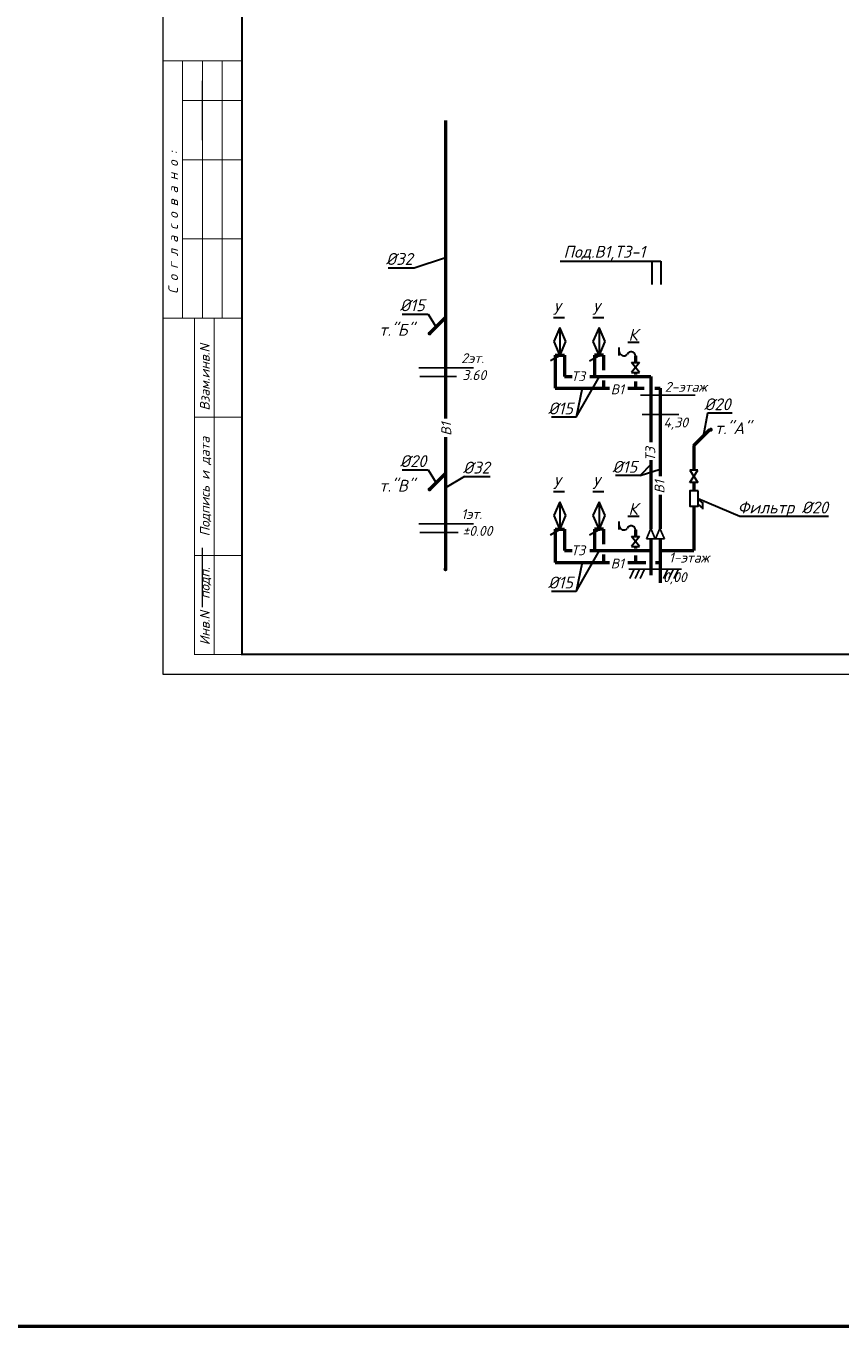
# Model space of a CAD drawing. Extents: x -4445 to 1909585, y 1860 to 289234.
# Tile 84 of 110: x 579954 to 600552, y 169339 to 202197. Entities that reach past the tile are written whole.
import ezdxf

# ---------------------------------------------------------------- set-up
doc = ezdxf.new("R2010")
doc.units = 0
doc.header["$LTSCALE"] = 0.5
doc.header["$MEASUREMENT"] = 0
doc.layers.get('0').update_dxf_attribs({"linetype": 'CONTINUOUS', "lineweight": 18})
doc.layers.add('ВК', color=7, linetype='CONTINUOUS', lineweight=25)
doc.styles.add('GOST', font='isocpeur.ttf')
doc.styles.add('Isocpeur', font='isocpeui.ttf', dxfattribs={"height": 250})
doc.styles.add('Констр', font='isocpeui.ttf')

# ---------------------------------------------------------------- blocks, each defined once
blk = doc.blocks.new('штамп 01')
at = {"const_width": 0.25}
for points in [[(4313.05, 770.95), (4293.05, 770.95), (4293.05, 835.95), (4313.05, 835.95)], [(4298.05, 770.95), (4298.05, 835.95)], [(4303.05, 770.95), (4303.05, 835.95)], [(4308.05, 770.95), (4308.05, 835.95)], [(4313.05, 825.95), (4298.05, 825.95)], [(4313.05, 810.95), (4298.05, 810.95)], [(4313.05, 790.95), (4298.05, 790.95)], [(4313.05, 685.95), (4301.05, 685.95), (4301.05, 770.95)], [(4306.05, 685.95), (4306.05, 770.95)], [(4313.05, 745.95), (4301.05, 745.95)], [(4313.05, 710.95), (4301.05, 710.95)], [(4313.05, 685.95), (4301.05, 685.95)]]:
    blk.add_lwpolyline(points, dxfattribs=at)
at = {"style": 'Констр'}
for s, height, p in [('С о г л а с о в а н о :', 2.4501, (4296.9, 777.09)), ('Взам.инв.N', 2.45, (4304.9, 747.59)), ('Подпись и дата', 2.4501, (4304.9, 715.79)), ('Инв.N  подп.', 2.4501, (4304.9, 688.29))]:
    blk.add_text(s, height=height, rotation=90, dxfattribs=at).set_placement(p)

msp = doc.modelspace()

# ---------------------------------------------------------------- linework, layer by layer
at = {"ltscale": 10}
for p, q in [((584403.606, 200807.867), (584403.606, 199308.831)), ((584403.606, 189007.867), (584403.606, 187508.831))]:
    msp.add_line(p, q, dxfattribs=at)
at = {"linetype": 'ByBlock', "lineweight": 20, "ltscale": 10}
msp.add_lwpolyline([(583410.935, 185814.276), (642810.935, 185814.276), (642810.935, 227814.276), (583410.935, 227814.276)], close=True, dxfattribs=at)
msp.add_lwpolyline([(583410.935, 185814.276), (642810.935, 185814.276), (642810.935, 227814.276), (583410.935, 227814.276)], close=True, dxfattribs=at)
at = {"ltscale": 10, "const_width": 50}
msp.add_lwpolyline([(585410.935, 186314.276), (642310.935, 186314.276), (642310.935, 227314.276), (585410.935, 227314.276)], close=True, dxfattribs=at)
msp.add_lwpolyline([(585410.935, 186314.276), (642310.935, 186314.276), (642310.935, 227314.276), (585410.935, 227314.276)], close=True, dxfattribs=at)
at = {"layer": 'ВК', "color": 5, "lineweight": 50}
for p, q in [((590555.399, 199811.018), (590555.399, 192277.978)), ((590154.294, 194425.346), (590555.399, 194826.451)), ((593329.087, 193877.329), (593329.087, 193040.167)), ((594553.006, 193877.329), (594553.006, 193498.579)), ((595358.543, 193860.598), (595358.543, 193693.406)), ((594553.006, 193240.991), (594553.006, 193040.167)), ((595358.543, 193443.406), (595358.543, 193389.359)), ((595358.543, 193215.454), (595358.543, 193040.167)), ((593329.087, 193040.167), (594697.687, 193040.167)), ((595167.573, 193040.167), (595580.876, 193040.167)), ((595849.145, 193040.167), (595977.134, 193040.167)), ((595977.134, 193040.167), (595977.134, 190816.213)), ((596835.296, 191593.612), (597236.4, 191994.717)), ((590555.399, 191808.092), (590555.399, 188492.51)), ((596835.296, 191593.612), (596835.296, 190969.159)), ((590154.294, 190485.725), (590555.399, 190886.83)), ((596835.296, 190659.774), (596835.296, 190447.769)), ((595977.134, 190346.327), (595977.134, 189489.455)), ((596835.296, 190059.315), (596835.296, 189921.426)), ((596835.296, 190059.315), (596835.296, 188937.365)), ((593329.087, 189476.497), (593329.087, 188639.334)), ((594553.006, 189476.497), (594553.006, 189097.747)), ((595358.543, 189459.766), (595358.543, 189292.573)), ((595358.543, 189042.573), (595358.543, 188988.526)), ((595977.134, 189231.519), (595977.134, 188126.965)), ((595977.134, 188937.365), (596835.296, 188937.365)), ((593329.087, 188639.334), (594697.687, 188639.334)), ((594553.006, 188840.158), (594553.006, 188639.334)), ((595167.573, 188639.334), (595623.253, 188639.334)), ((595358.543, 188814.622), (595358.543, 188639.334)), ((595860.147, 188639.334), (595977.134, 188639.334)), ((595874.3, 188639.334), (595977.134, 188639.334))]:
    msp.add_line(p, q, dxfattribs=at)
at = {"layer": 'ВК', "color": 0, "lineweight": 30, "ltscale": 50}
for p, q in [((589761.306, 196086.943), (590555.399, 196346.236)), ((593452.969, 196256.961), (595995.285, 196256.961)), ((595767.68, 196256.961), (595767.68, 195665.952)), ((595995.285, 196256.961), (595995.285, 195665.952)), ((589105.979, 196086.943), (589761.306, 196086.943)), ((589458.396, 194916.222), (590113.724, 194916.222)), ((590113.724, 194916.222), (590316.579, 194587.631)), ((593283.611, 194831.471), (593567.618, 194831.471)), ((594276.525, 194831.471), (594560.532, 194831.471)), ((595450.647, 194197.271), (595166.64, 194197.271)), ((593855.187, 192308.258), (594445.787, 193340.167)), ((594013.387, 193040.167), (593855.187, 192308.258)), ((593855.187, 192308.258), (593233.468, 192308.258)), ((597176.881, 192413.371), (597064.424, 191822.74)), ((597798.6, 192413.371), (597176.881, 192413.371)), ((589458.396, 190976.601), (590113.724, 190976.601)), ((590113.724, 190976.601), (590316.579, 190648.01)), ((595746.129, 191117.014), (595478.356, 190831.915)), ((595478.356, 190831.915), (595977.134, 190993.341)), ((591033.487, 190812.565), (590555.399, 190522.787)), ((591033.487, 190812.565), (591688.814, 190812.565)), ((595478.356, 190831.915), (594856.637, 190831.915)), ((593283.611, 190430.638), (593567.618, 190430.638)), ((594276.525, 190430.638), (594560.532, 190430.638)), ((596937.8, 190253.542), (597993.873, 189809.27)), ((595450.647, 189796.438), (595166.64, 189796.438)), ((597993.873, 189809.27), (600231.962, 189809.27)), ((593855.187, 187907.425), (594445.787, 188939.334)), ((594013.387, 188639.334), (593855.187, 187907.425)), ((593855.187, 187907.425), (593233.468, 187907.425))]:
    msp.add_line(p, q, dxfattribs=at)
at = {"layer": 'ВК', "color": 5, "lineweight": 30}
for p, q in [((593443.705, 194574.262), (593290.139, 194222.119)), ((593595.779, 194222.37), (593443.705, 194574.262)), ((593595.779, 194222.37), (593443.705, 194574.262)), ((593444.841, 194571.633), (593444.841, 193857.873)), ((594436.619, 194574.262), (594283.053, 194222.119)), ((594588.693, 194222.37), (594436.619, 194574.262)), ((594588.693, 194222.37), (594436.619, 194574.262)), ((594437.755, 194571.633), (594437.755, 193857.873)), ((593290.139, 194222.119), (593443.705, 193864.809)), ((593443.705, 193864.809), (593595.779, 194222.37)), ((594283.053, 194222.119), (594436.619, 193864.809)), ((594436.619, 193864.809), (594588.693, 194222.37)), ((593211.72, 193739.204), (593455.045, 193877.329)), ((594198.62, 193733.533), (594441.944, 193871.658)), ((594945.703, 193871.261), (594945.703, 194071.261)), ((595258.543, 193693.406), (595458.543, 193693.406)), ((595458.543, 193443.406), (595258.543, 193693.406)), ((595458.543, 193693.406), (595258.543, 193443.406)), ((595258.543, 193443.406), (595458.543, 193443.406)), ((596935.296, 190969.159), (596735.296, 190969.159)), ((596735.296, 190659.774), (596936.319, 190969.159)), ((596735.296, 190969.159), (596935.296, 190659.774)), ((596935.296, 190659.774), (596735.296, 190659.774)), ((593443.705, 190173.43), (593290.139, 189821.286)), ((593595.779, 189821.538), (593443.705, 190173.43)), ((593595.779, 189821.538), (593443.705, 190173.43)), ((593444.841, 190170.8), (593444.841, 189457.04)), ((594436.619, 190173.43), (594283.053, 189821.286)), ((594588.693, 189821.538), (594436.619, 190173.43)), ((594588.693, 189821.538), (594436.619, 190173.43)), ((594437.755, 190170.8), (594437.755, 189457.04)), ((596937.8, 190236.173), (597053.858, 190138.614)), ((596937.8, 190105.735), (597053.858, 190008.176)), ((597054.96, 190166.025), (597054.96, 189985.165)), ((593290.139, 189821.286), (593443.705, 189463.976)), ((593443.705, 189463.976), (593595.779, 189821.538)), ((594283.053, 189821.286), (594436.619, 189463.976)), ((594436.619, 189463.976), (594588.693, 189821.538)), ((594945.703, 189470.428), (594945.703, 189670.428)), ((593211.72, 189338.372), (593455.045, 189476.497)), ((594198.62, 189332.7), (594441.944, 189470.825)), ((595258.543, 189292.573), (595458.543, 189292.573)), ((595458.543, 189042.573), (595258.543, 189292.573)), ((595458.543, 189292.573), (595258.543, 189042.573)), ((595258.543, 189042.573), (595458.543, 189042.573))]:
    msp.add_line(p, q, dxfattribs=at)
at = {"layer": 'ВК', "color": 1, "lineweight": 50}
for p, q in [((593329.087, 193877.329), (593560.092, 193877.329)), ((593560.092, 193877.329), (593560.092, 193340.167)), ((594322.001, 193877.329), (594322.001, 193340.167)), ((594553.006, 193877.329), (594322.001, 193877.329)), ((593560.092, 193340.167), (593757.324, 193340.167)), ((594206.566, 193340.167), (595746.129, 193340.167)), ((595746.129, 193340.167), (595746.129, 191676.463)), ((595746.129, 191227.22), (595746.129, 189489.455)), ((593329.087, 189476.497), (593560.092, 189476.497)), ((593560.092, 189476.497), (593560.092, 188939.334)), ((594322.001, 189476.497), (594322.001, 188939.334)), ((594553.006, 189476.497), (594322.001, 189476.497)), ((593560.092, 188939.334), (593757.324, 188939.334)), ((594206.566, 188939.334), (595746.129, 188939.334)), ((595746.129, 189231.519), (595746.129, 188320.224))]:
    msp.add_line(p, q, dxfattribs=at)
at = {"layer": 'ВК', "color": 1, "lineweight": 25, "ltscale": 100}
for p, q in [((591261.181, 193557.402), (589878.52, 193557.402)), ((596863.331, 192867.204), (595480.67, 192867.204)), ((591261.181, 189617.781), (589878.52, 189617.781))]:
    msp.add_line(p, q, dxfattribs=at)
at = {"layer": 'ВК', "color": 0, "lineweight": 25}
for p, q in [((590017.495, 193557.402), (591018.708, 193557.402)), ((590017.495, 193557.402), (591018.708, 193557.402)), ((590017.495, 193557.402), (591018.708, 193557.402)), ((589903.396, 193338.204), (590838.039, 193338.204)), ((595522.207, 192376.917), (596456.85, 192376.917)), ((590017.495, 189617.781), (591018.708, 189617.781)), ((590017.495, 189617.781), (591018.708, 189617.781)), ((590017.495, 189617.781), (591018.708, 189617.781)), ((589903.396, 189398.583), (590879.949, 189398.583)), ((596519.814, 188466.372), (595186.69, 188466.372)), ((595509.812, 188466.372), (596444.455, 188466.372))]:
    msp.add_line(p, q, dxfattribs=at)
at = {"layer": 'ВК', "color": 7, "ltscale": 10}
for p, q in [((595744.336, 189493.548), (595633.153, 189231.519)), ((595859.105, 189231.519), (595744.336, 189493.548)), ((595975.341, 189493.548), (595864.158, 189231.519)), ((596090.11, 189231.519), (595975.341, 189493.548))]:
    msp.add_line(p, q, dxfattribs=at)
at = {"layer": 'ВК', "color": 0, "lineweight": 25, "ltscale": 50}
for p, q in [((595859.105, 189231.519), (595633.153, 189231.519)), ((596090.11, 189231.519), (595864.158, 189231.519))]:
    msp.add_line(p, q, dxfattribs=at)
at = {"layer": 'ВК', "ltscale": 10}
for p, q in [((595322.638, 188466.372), (595211.388, 188235.985)), ((595459.715, 188466.372), (595348.464, 188235.985)), ((595586.86, 188466.372), (595475.61, 188235.985)), ((596177.4, 188466.372), (596066.15, 188235.985)), ((596314.477, 188466.372), (596203.226, 188235.985)), ((596441.622, 188466.372), (596330.372, 188235.985))]:
    msp.add_line(p, q, dxfattribs=at)
at = {"layer": 'ВК', "color": 3, "lineweight": 53, "ltscale": 200}
msp.add_lwpolyline([(118941.7, 169339.3), (1002524.1, 169339.3), (1002524.1, 289233.7), (118941.7, 289233.7)], close=True, dxfattribs=at)
at = {"layer": 'ВК', "color": 5, "lineweight": 50, "const_width": 50.256}
for points in [[(590129.166, 194425.346, 1), (590179.422, 194425.346, 1)], [(590129.166, 190485.725, 1), (590179.422, 190485.725, 1)]]:
    msp.add_lwpolyline(points, format="xyb", close=True, dxfattribs=at)
at = {"layer": 'ВК', "color": 5, "lineweight": 30, "const_width": 50.256}
for points in [[(593419.21, 193883.001, 1), (593469.466, 193883.001, 1)], [(594462.883, 193883.001, -1), (594412.627, 193883.001, -1)], [(597236.4, 191994.717, 1), (597286.656, 191994.717, 1)], [(593419.21, 189482.168, 1), (593469.466, 189482.168, 1)], [(594462.883, 189482.168, -1), (594412.627, 189482.168, -1)], [(590530.271, 188467.382, 1), (590580.527, 188467.382, 1)]]:
    msp.add_lwpolyline(points, format="xyb", close=True, dxfattribs=at)
at = {"layer": 'ВК', "color": 5, "lineweight": 30}
msp.add_lwpolyline([(596937.8, 190447.769), (596732.791, 190447.769), (596732.791, 190059.315), (596937.8, 190059.315)], close=True, dxfattribs=at)
for centre, radius, start, end in [((595061.495, 193975.667), 115.876, 182.1792031, 317.9993725), ((595248.745, 193854.772), 110.04, 3.802271, 156.7950333), ((595061.495, 189574.834), 115.876, 182.1792031, 317.9993725), ((595248.745, 189453.939), 110.04, 3.802271, 156.7950333)]:
    msp.add_arc(centre, radius, start, end, dxfattribs=at)

# ---------------------------------------------------------------- block references
at = {"xscale": 100, "yscale": 100, "zscale": 100}
msp.add_blockref('штамп 01', (154105.624, 117718.935), dxfattribs=at)

# ---------------------------------------------------------------- texts
at = {"ltscale": 100, "insert": (152636, 214359.8), "char_height": 250, "width": 19702, "attachment_point": 1, "line_spacing_factor": 0.85, "style": 'GOST'}
msp.add_mtext('\\pi1800;Проект разработан на основании чертежей АС и расстановки технологического оборудования, с учетом требований соответствующих нормативных документов, задания на проектирования и технических условий №270/4-1729  от 16.06.2023 года, выданных АО "Тошкент шахар сув таъминоты"\\PИсходные данные:\\P\\pi0;^I^I^IТехническо-экономические показатели:\\P1.^I Площадь застройки -{\\fISOCPEUR|b0|i1|c204|p34;2852,84}  м2\\P2.^IСтроительный объём  -20360.80 м3\\P3.^IПросадочность - I типа\\P4.^IСейсмичность - 8 баллов\\P^I^I^IПожарная безопасность:\\P1.^IКласс ответственности здания......................................................II\\P2.^IСтепень огнестойкости здания......................................................II\\P3.^IКласс по функциональной пожарной опасности.....................Ф1.1\\P\\pi1800;Проектом предусмотрено строительство системы водоснабжения и водоотведения.{\\C1;\\P}^I^I{\\LХолодное водоснабжение.}\\P\\pi0;^IХолодное водоснабжение принято хозяйственно-питьевое Источником хозяйственно бытового водопровода служит  наружная сеть водопровода. \\P^IГарантированный напор - 1,0 атм.\\P^IХолодное водоснабжение принято хозяйственно-питьевое с отдельной противопожарной линией. Количество вводов - один. Хозяйственно-бытовая сеть водоснабжения - тупиковая. Ввод выполняется из оцинкованных стальных обыкновенных водогазопроводных труб ∅50 мм по ГОСТ 3262-75. \\P^IМагистральный трубопровод (лежак),  стояки и подводки воды к санитарно-техническим приборам выполняются из полипропиленовых труб PP-R PN10. Магистральный трубопровод прокладываются под потолком техподполья. Стояки прокладываются скрыто в шахтах совместно со стояками канализации. Подводка труб к сан-тех приборам выполняется скрыто в штробах. Каждый стояк и поэтажное ответвление имеет свою запорную арматуру. Перед заделкой штроб необходимо провести гидравлическое испытание трубопроводов.\\P^IДля учета водопотребления установлен ультразвуковой счетчик воды с модулем передачи данных.\\P^I^I{\\LПротивопожарный водопровод. \\P}^IПротивопожарная сеть - принята тупиковой. Противопожарный водопровод выполняется из стальных электросварных труб ∅57мм мм.  Внутреннее пожаротушение осуществляется пожарными кранами ∅50 мм, диаметр спрыска наконечника пожарного ствола - 16 мм, длина рукавов - 20 м. Пожарные краны размещаются в специальных шкафах навесного ШПК-320Н и встраиваемого типа ШПК-320В размерами 1300х540х300 (ВхШхГ). Каждый пожарный шкаф оснащается двумя порошковыми огнетушителями ОП-5.\\P^IРасход воды на внутреннее пожаротушение составляет в одну струю по 2,6 л/сек. \\P^IСтальные трубопроводы окрашиваются масляной краской за 2 раза. \\P^IРасход воды на наружнее пожаротушение составляет 20 л/сек и осуществляется от пожарных гидрантов существующей городской сети водопровода.\\P^I^I{\\LГорячее водоснабжение. }\\P^IГорячее водоснабжение принято циркуляционным - от вертикальных накопительных бойлеров косвенного нагрева с контуром подключения солнечных коллекторов. Основным источником тепла для бойлеров ГВС служит тепловая сеть. Трубопроводы горячего водоснабжения выполняются из и PP-RCT труб  PN20. Магистральные циркуляционные трубопроводы прокладываются открыто под потолком цокольного этажа. Подводки к сан-тех приборам прокладываются аналогично подводящим трубопроводам холодного водоснабжения. Альтернативным источником тепла для бойлеров в теплое время года и в ясную погоду служат солнечные коллекторы, устанавливаемые на кровле здания. Монтаж и точный угол наклона коллекторов выполнить по требованиям изготовителя водонагревателей. Допускается установка коллекторов отличной от проекта в соответствии с требованиями завода- изготовителя. Трубопроводы теплоснабжения выполняются из медных труб. \\P^IТеплоносителем для солнечных коллекторов служит водный раствор гликоля (антифриз). нормальной работы контура теплоснабжения и горячего водоснабжения устанавливаются циркуляционные насосы (1 раб. 1 резервный), а также контроллер управления гелиосистемой.\\P^IВсе трубопроводы, прокладываемые по чердаку, а также трубопроводны горячего водоснабжения и циркуляции (за исключение подводок к сантехприборам) покрваются теплоизоячцйионными материалами.\\P^I^I{\\LКанализация}\\P^IВ проекте принята самотёчная система хозяйственно-бытовой канализации. Внутренние сети канализации К1 выполняются из безнапорных полипропиленовых труб ∅50-110мм. Трубы канализации прокладываются под потолком цокольного этажа, а также частично открыто по стенам. \\P^IСтояки прокладываются в шахтах. Все санитарно-технические приборы оборудуются гидравлическими затворам - сифонами. \\P^IВыпуски канализации  выводятся к смотровым колодцам.\\P^IРасчетные расходы определены согласно ШНК 2.04.01-2022. "Внутренний водопровод и канализация зданий."  ', dxfattribs=at)
at = {"color": 7, "lineweight": 50, "char_height": 250, "attachment_point": 4, "style": 'Isocpeur'}
for s, insert, width in [('\\pi2752.61864;{\\C0;Прилагаемые документы}', (139553.599, 201264.584), 9505.04788), ('\\pi163.06818;{\\C0;Основные показатели систем водоснабжения и \\P\\pi2964.29924;канализации}', (139390.71, 198649.49), 8000), ('\\pi1856.81818;{\\W0.8;\\C0;В1}', (133598.134, 194925.739), 4000), ('\\pi1855.37879;{\\W0.8;\\C0;Т3}', (133598.134, 194125.739), 4000), ('\\pi1847.42424;{\\W0.8;\\C0;К1}', (133598.134, 193325.739), 4000)]:
    msp.add_mtext(s, dxfattribs=dict(at, insert=insert, width=width))
at = {"color": 7, "lineweight": 15, "insert": (134338.013, 191506.705), "char_height": 250, "width": 18142.31253, "attachment_point": 1, "style": 'Isocpeur'}
msp.add_mtext('\\pi7094.07293;{\\C0;УКАЗАНИЯ ПО МОНТАЖУ\\P\\pi0;1.^I Монтаж, испытание и приемку внутреннего водопровода выполнить в соответствии с КМК 3.05.01-97.\\P Напорные трубопроводы В1 после монтажа испытать гидравлическим способом и произвести промывку и дезинфекцию системы.\\PВеличина испытательного давления трубопроводов системы В1 - 0,2 MPa.\\P Самотечные трубопроводы после монтажа испытать гидростатическим способом. Величина испытательного давления трубопроводов системы К1 - 0,04 MPa. \\P2.^I При производстве работ необходимо составление актов освидетельствования скрытых работ на гидравлическое испытание, оформленным по формам, указанным в приложении к КМК3.05.01-97.\\P} 4  В местах прохода через стены трубопроводы прокладывать в гильзах.', dxfattribs=at)
at = {"layer": 'ВК', "color": 0, "lineweight": 30, "ltscale": 50, "style": 'Констр'}
for s, p in [('Под.В1,Т3-1', (593538.132, 196340.814)), ('%%C32', (589050.095, 196159.782)), ('%%C15', (589402.513, 194989.061)), ('У', (593269.414, 194897.309)), ('У', (594262.328, 194897.309)), ('т."Б"', (588879.078, 194367.283)), ('К', (595179.947, 194241)), ('%%C15', (593148.396, 192381.097)), ('%%C20', (597091.809, 192486.21)), ('т."А"', (597362.338, 191883.184)), ('%%C20', (589402.513, 191049.44)), ('%%C32', (590996.467, 190885.404)), ('%%C15', (594771.565, 190904.755)), ('т."В"', (588879.078, 190427.662)), ('У', (593269.414, 190496.477)), ('У', (594262.328, 190496.477)), ('К', (595179.947, 189840.167)), ('Фильтр %%C20', (597939.365, 189877.923)), ('%%C15', (593148.396, 187980.265))]:
    msp.add_text(s, height=300, dxfattribs=at).set_placement(p)
at = {"layer": 'ВК', "color": 0, "lineweight": 25, "style": 'Констр'}
for s, p in [('2эт.', (590951.909, 193676.585)), ('3.60', (590983.008, 193249.065)), ('2-этаж', (596100.231, 192951.515)), ('4,30', (596064.225, 192051.046)), ('1эт.', (590951.909, 189736.964)), ('%%P0.00', (590983.008, 189310.205)), ('1-этаж', (596200.933, 188635.531)), ('0,00', (596051.83, 188140.5))]:
    msp.add_text(s, height=250, dxfattribs=at).set_placement(p)
at = {"layer": 'ВК', "color": 0, "ltscale": 100, "style": 'Констр'}
for s, p in [('Т3', (593730.06, 193221.004)), ('В1', (594731.407, 192888.419)), ('Т3', (593730.06, 188820.171)), ('В1', (594731.407, 188487.586))]:
    msp.add_text(s, height=250, dxfattribs=at).set_placement(p)
for s, p in [('В1', (590699.781, 191841.812)), ('Т3', (595855.81, 191199.956)), ('В1', (596090.016, 190380.047))]:
    msp.add_text(s, height=250, rotation=90, dxfattribs=at).set_placement(p)

doc.saveas('drawing.dxf')
